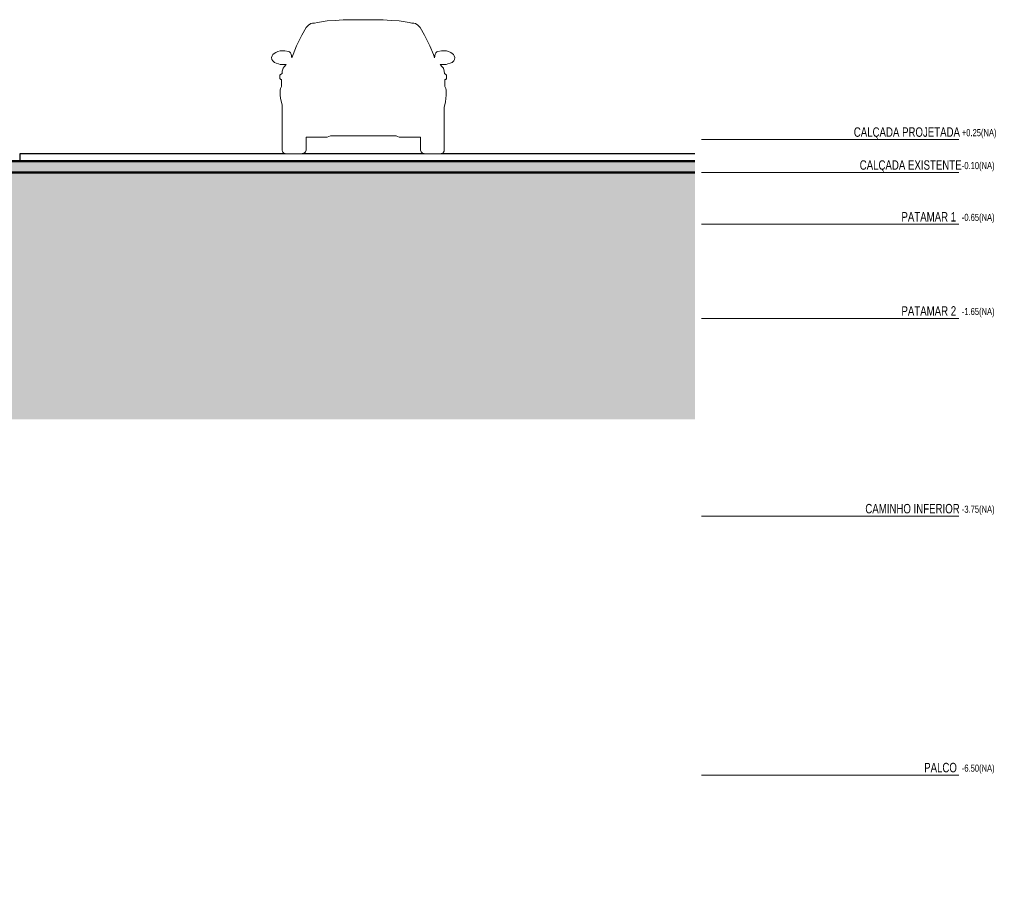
# Model space of a CAD drawing. Header units: millimetres. Extents: x -546784 to -506824, y 144269 to 161162.
# Tile 15 of 15: x -517282 to -506824, y 144269 to 153623. Entities that reach past the tile are written whole.
import ezdxf

# ---------------------------------------------------------------- set-up
doc = ezdxf.new("R2010")
doc.units = ezdxf.units.MM
for name, color, linetype, lineweight in [('A-DETL', 90, 'Continuous', 5), ('A-DETL-GENF', 92, 'Continuous', 5), ('A-FLOR', 192, 'Continuous', 5), ('A-FLOR-LEVL', 51, 'Continuous', 5)]:
    doc.layers.add(name, color=color, linetype=linetype, lineweight=lineweight)
doc.styles.add('Swis721 LtCn BT', font='swisscl.ttf', dxfattribs={"height": 100})
doc.styles.add('Swis721 LtCn BT_1', font='swisscl.ttf', dxfattribs={"height": 75})

# ---------------------------------------------------------------- blocks, each defined once
blk = doc.blocks.new('_DET_ CARRO DE FRENTE - _DET_ CARRO DE FRENTE-3758187-TRECHO 2 - CORTE MIRANTE')
at = {"layer": 'A-DETL-GENF'}
for p, q in [((-514238, 153539), (-514285, 153458)), ((-514214, 153566), (-514238, 153539)), ((-514188, 153584), (-514214, 153566)), ((-514172, 153588), (-514188, 153584)), ((-514151, 153586), (-514172, 153588)), ((-514120, 153595), (-514151, 153586)), ((-514016, 153610), (-514120, 153595)), ((-513932, 153616), (-514016, 153610)), ((-513845, 153620), (-513932, 153616)), ((-513734, 153623), (-513845, 153620)), ((-513633, 153623), (-513734, 153623)), ((-513533, 153623), (-513633, 153623)), ((-513422, 153620), (-513533, 153623)), ((-513335, 153616), (-513422, 153620)), ((-513251, 153610), (-513335, 153616)), ((-513147, 153595), (-513251, 153610)), ((-513116, 153586), (-513147, 153595)), ((-513095, 153588), (-513116, 153586)), ((-513078, 153584), (-513095, 153588)), ((-513053, 153566), (-513078, 153584)), ((-513028, 153539), (-513053, 153566)), ((-512982, 153458), (-513028, 153539)), ((-514285, 153458), (-514341, 153344)), ((-512926, 153344), (-512982, 153458)), ((-514341, 153344), (-514379, 153253)), ((-512888, 153253), (-512926, 153344)), ((-514600, 153239), (-514606, 153222)), ((-514606, 153222), (-514603, 153199)), ((-514592, 153252), (-514600, 153239)), ((-514580, 153263), (-514592, 153252)), ((-514563, 153274), (-514580, 153263)), ((-514541, 153284), (-514563, 153274)), ((-514517, 153291), (-514541, 153284)), ((-514489, 153293), (-514517, 153291)), ((-514466, 153292), (-514489, 153293)), ((-514427, 153284), (-514466, 153292)), ((-514417, 153281), (-514427, 153284)), ((-514404, 153270), (-514417, 153281)), ((-514397, 153256), (-514404, 153270)), ((-514390, 153218), (-514397, 153256)), ((-514379, 153253), (-514390, 153218)), ((-512877, 153218), (-512888, 153253)), ((-512870, 153256), (-512877, 153218)), ((-512863, 153270), (-512870, 153256)), ((-512850, 153281), (-512863, 153270)), ((-512840, 153284), (-512850, 153281)), ((-512801, 153292), (-512840, 153284)), ((-512778, 153293), (-512801, 153292)), ((-512750, 153291), (-512778, 153293)), ((-512726, 153284), (-512750, 153291)), ((-512704, 153274), (-512726, 153284)), ((-512687, 153263), (-512704, 153274)), ((-512675, 153252), (-512687, 153263)), ((-512666, 153239), (-512675, 153252)), ((-512661, 153222), (-512666, 153239)), ((-512663, 153199), (-512661, 153222)), ((-514603, 153199), (-514595, 153185)), ((-514595, 153185), (-514577, 153169)), ((-514577, 153169), (-514557, 153160)), ((-514557, 153160), (-514534, 153153)), ((-514534, 153153), (-514515, 153149)), ((-514515, 153149), (-514483, 153146)), ((-514472, 153124), (-514485, 153107)), ((-514483, 153146), (-514451, 153146)), ((-514451, 153146), (-514472, 153124)), ((-512795, 153124), (-512815, 153146)), ((-512815, 153146), (-512784, 153146)), ((-512782, 153107), (-512795, 153124)), ((-512784, 153146), (-512752, 153149)), ((-512752, 153149), (-512733, 153153)), ((-512733, 153153), (-512710, 153160)), ((-512710, 153160), (-512690, 153169)), ((-512690, 153169), (-512672, 153185)), ((-512672, 153185), (-512663, 153199)), ((-514518, 153020), (-514519, 153000)), ((-514511, 153042), (-514518, 153035)), ((-514518, 153035), (-514518, 153020)), ((-514496, 153051), (-514511, 153042)), ((-514493, 153077), (-514496, 153051)), ((-514485, 153107), (-514493, 153077)), ((-512773, 153077), (-512782, 153107)), ((-512771, 153051), (-512773, 153077)), ((-512756, 153042), (-512771, 153051)), ((-512749, 153035), (-512756, 153042)), ((-512749, 153020), (-512749, 153035)), ((-512747, 153000), (-512749, 153020)), ((-514519, 153000), (-514510, 152989)), ((-514502, 152912), (-514511, 152891)), ((-514510, 152989), (-514502, 152988)), ((-514502, 152988), (-514502, 152912)), ((-512765, 152988), (-512757, 152989)), ((-512765, 152912), (-512765, 152988)), ((-512756, 152891), (-512765, 152912)), ((-512757, 152989), (-512747, 153000)), ((-514511, 152891), (-514514, 152874)), ((-514514, 152874), (-514514, 152823)), ((-514514, 152823), (-514511, 152790)), ((-512760, 152749), (-512753, 152823)), ((-512753, 152874), (-512756, 152891)), ((-512753, 152823), (-512753, 152874)), ((-514511, 152790), (-514494, 152714)), ((-514494, 152714), (-514494, 152233)), ((-512773, 152692), (-512760, 152749)), ((-512773, 152233), (-512773, 152692)), ((-514016, 152375), (-513999, 152383)), ((-513999, 152383), (-513982, 152388)), ((-513982, 152388), (-513962, 152391)), ((-513962, 152391), (-513941, 152391)), ((-513941, 152391), (-513633, 152391)), ((-513633, 152391), (-513326, 152391)), ((-513326, 152391), (-513305, 152391)), ((-513305, 152391), (-513285, 152388)), ((-513285, 152388), (-513268, 152383)), ((-513268, 152383), (-513251, 152375)), ((-514241, 152236), (-514241, 152375)), ((-514241, 152375), (-514016, 152375)), ((-513251, 152375), (-513026, 152375)), ((-513026, 152375), (-513026, 152236)), ((-514494, 152233), (-514492, 152226)), ((-514492, 152226), (-514488, 152215)), ((-514488, 152215), (-514481, 152208)), ((-514481, 152208), (-514472, 152202)), ((-514472, 152202), (-514461, 152200)), ((-514461, 152200), (-514280, 152200)), ((-514280, 152200), (-514265, 152205)), ((-514265, 152205), (-514255, 152211)), ((-514255, 152211), (-514248, 152220)), ((-514248, 152220), (-514241, 152236)), ((-513026, 152236), (-513019, 152220)), ((-513019, 152220), (-513011, 152211)), ((-513011, 152211), (-513002, 152205)), ((-513002, 152205), (-512987, 152200)), ((-512987, 152200), (-512805, 152200)), ((-512805, 152200), (-512795, 152202)), ((-512795, 152202), (-512785, 152208)), ((-512785, 152208), (-512779, 152215)), ((-512779, 152215), (-512775, 152226)), ((-512775, 152226), (-512773, 152233))]:
    blk.add_line(p, q, dxfattribs=at)

msp = doc.modelspace()

# ---------------------------------------------------------------- hatches: boundary and pattern name
at = {"layer": 'A-DETL-GENF'}
h = msp.add_hatch(dxfattribs=at)
h.set_pattern_fill('FP2_16', style=0, pattern_type=2)
h.set_pattern_definition([(0, (-520226.99, 150700), (127, 127), [38.1, -88.9]), (0, (-520150.79, 150712.7), (127, 127), [31.75, -95.25]), (0, (-520157.14, 150719.05), (127, 127), [25.4, -101.6]), (0, (-520195.24, 150750.8), (127, 127), [19.05, -19.05, 25.4, -63.5]), (0, (-520195.24, 150757.15), (127, 127), [25.4, -6.35, 31.75, -63.5]), (0, (-520252.39, 150782.55), (127, 127), [31.75, -95.25]), (0, (-520131.74, 150788.9), (127, 127), [31.75, -95.25]), (90, (-520252.39, 150725.4), (-127, 127), [19.05, -107.95]), (90, (-520233.34, 150820.65), (-127, 127), [12.7, -114.3]), (90, (-520226.99, 150700), (-127, 127), [19.05, -107.95]), (90, (-520214.29, 150814.3), (-127, 127), [6.35, -120.65]), (90, (-520207.94, 150763.5), (-127, 127), [19.05, -107.95]), (90, (-520195.24, 150719.05), (-127, 127), [31.75, -95.25]), (90, (-520182.54, 150807.95), (-127, 127), [19.05, -107.95]), (90, (-520169.84, 150757.15), (-127, 127), [25.4, -101.6]), (90, (-520163.49, 150757.15), (-127, 127), [25.4, -101.6]), (90, (-520150.79, 150700), (-127, 127), [12.7, -114.3]), (90, (-520131.74, 150719.05), (-127, 127), [31.75, -95.25]), (45, (-520239.69, 150712.7), (0, 127.0006), [53.882, -125.724]), (45, (-520226.99, 150719.05), (0, 127.0006), [26.941, -152.664]), (45, (-520169.84, 150788.9), (0, 127.0006), [35.921, -143.684]), (45, (-520169.84, 150795.25), (0, 127.0006), [26.941, -152.664]), (135, (-520214.29, 150782.55), (-127.0006, 1e-14), [8.98, -170.625]), (135, (-520239.69, 150712.7), (-127.0006, 1e-14), [17.96, -161.645]), (135, (-520201.59, 150750.8), (-127.0006, 1e-14), [17.96, -161.645]), (135, (-520169.84, 150782.55), (-127.0006, 1e-14), [17.96, -161.645]), (135, (-520131.74, 150807.95), (-127.0006, 1e-14), [26.941, -152.664]), (135, (-520131.74, 150801.6), (-127.0006, 1e-14), [17.96, -161.645]), (135, (-520138.09, 150814.3), (-127.0006, 1e-14), [17.96, -161.645]), (135, (-520176.19, 150700), (-127.0006, 1e-14), [26.941, -152.664]), (26.565, (-520138.09, 150776.2), (126.99972, -0.0001), [14.199, -269.782]), (26.565, (-520169.84, 150744.45), (126.99972, -0.0001), [14.199, -269.782]), (26.565, (-520214.29, 150782.55), (126.99972, -0.0001), [28.397, -255.583]), (26.565, (-520207.94, 150814.3), (126.99972, -0.0001), [28.397, -255.583]), (26.565, (-520207.94, 150782.55), (126.99972, -0.0001), [28.397, -255.583]), (26.565, (-520131.74, 150807.95), (126.99972, -0.0001), [28.397, -255.583]), (26.565, (-520252.39, 150744.45), (126.99972, -0.0001), [42.597, -241.384]), (26.565, (-520252.39, 150750.8), (126.99972, -0.0001), [42.597, -241.384]), (26.565, (-520252.39, 150801.6), (126.99972, -0.0001), [42.597, -241.384]), (63.435, (-520188.89, 150795.25), (-0.0001, 126.99972), [14.199, -269.782]), (63.435, (-520131.74, 150788.9), (-0.0001, 126.99972), [14.199, -170.392, 28.397, -70.993]), (63.435, (-520144.44, 150776.2), (-0.0001, 126.99972), [28.397, -255.583]), (63.435, (-520220.64, 150788.9), (-0.0001, 126.99972), [28.397, -255.583]), (63.435, (-520226.99, 150788.9), (-0.0001, 126.99972), [28.397, -255.583]), (63.435, (-520182.54, 150801.6), (-0.0001, 126.99972), [42.597, -241.384]), (116.565, (-520214.29, 150769.85), (0.0001, 126.99972), [14.199, -269.782]), (116.565, (-520131.74, 150757.15), (0.0001, 126.99972), [14.199, -269.782]), (116.565, (-520157.14, 150719.05), (0.0001, 126.99972), [28.397, -255.583]), (116.565, (-520163.49, 150725.4), (0.0001, 126.99972), [28.397, -255.583]), (116.565, (-520150.79, 150814.3), (0.0001, 126.99972), [28.397, -255.583]), (116.565, (-520252.39, 150750.8), (0.0001, 126.99972), [28.397, -255.583]), (116.565, (-520188.89, 150700), (0.0001, 126.99972), [42.597, -241.384]), (153.435, (-520144.44, 150776.2), (-126.99972, -0.0001), [28.397, -255.583]), (153.435, (-520138.09, 150769.85), (-126.99972, -0.0001), [28.397, -255.583]), (153.435, (-520233.34, 150706.35), (-126.99972, -0.0001), [14.199, -269.782]), (153.435, (-520195.24, 150757.15), (-126.99972, -0.0001), [14.199, -269.782]), (153.435, (-520169.84, 150795.25), (-126.99972, -0.0001), [14.199, -269.782])])
h.paths.add_polyline_path([(-523696.694, 152000), (-510109.563, 152000.197), (-510109.563, 152120), (-520692.895, 152120), (-520692.895, 152230), (-520686.789, 152230), (-520686.789, 152250), (-520840.272, 152250), (-520883.737, 152200), (-522787.923, 152200), (-522788.335, 152250), (-527045.653, 152250), (-527045.653, 152000), (-523862.562, 152000)], flags=0)
h.paths.add_polyline_path([(-525139.001, 152100), (-525138.982, 152100), (-525008.645, 152100)], flags=0)
h = msp.add_hatch(dxfattribs=at)
h.set_pattern_fill('FP2_17', color=252, style=0, pattern_type=2)
h.set_pattern_definition([(315, (-520252.39, 150700), (224.5064, 0), [158.75, -158.75]), (315, (-520210.29, 150742.1), (224.5064, 0), [158.75, -158.75]), (315, (-520168.19, 150784.2), (224.5064, 0), [158.75, -158.75]), (45, (-520140.12, 150784.2), (0, 224.5064), [158.75, -158.75]), (45, (-520098.02, 150742.1), (0, 224.5064), [158.75, -158.75]), (45, (-520055.92, 150700), (0, 224.5064), [158.75, -158.75])])
h.paths.add_polyline_path([(-544864.094, 144269.403), (-539538.145, 144269.403), (-539393.387, 144330.849), (-538490.842, 145894.102), (-538490.842, 146013.475), (-537142.06, 146380.862), (-534789.971, 146838.062), (-533951.969, 147062.603), (-532204.962, 147803.585), (-527873.797, 149380), (-510109.563, 149380), (-510109.563, 152000), (-527045.653, 152000), (-527045.653, 151400), (-529330.461, 151400), (-529330.461, 150627.181), (-529580.461, 150627.181), (-529580.461, 150887.181), (-532947.787, 149661.574), (-533128.324, 149584.941), (-535242.206, 149174.044), (-535242.206, 148682.623), (-535518.202, 148682.623), (-535518.202, 149300), (-537596.072, 149300), (-537596.072, 148330.062), (-539272.686, 147873.378), (-540876.489, 145962.04), (-542199.894, 145400.289)], flags=0)

# ---------------------------------------------------------------- linework, layer by layer
at = {"layer": 'A-DETL', "lineweight": 50}
for p, q in [((-510109.563, 152120), (-520566.789, 152120)), ((-510109.563, 152000), (-527045.653, 152000))]:
    msp.add_line(p, q, dxfattribs=at)
at = {"layer": 'A-FLOR', "lineweight": 25}
for p, q in [((-514461.466, 152200), (-517282.261, 152200)), ((-517282.261, 152200), (-517282.261, 152120)), ((-512986.672, 152200), (-514280.166, 152200)), ((-510109.563, 152200), (-512805.372, 152200))]:
    msp.add_line(p, q, dxfattribs=at)
at = {"layer": 'A-FLOR-LEVL'}
for p, q in [((-510041.635, 152350), (-507307.38, 152350)), ((-510041.635, 152000), (-507307.38, 152000)), ((-510041.635, 151450), (-507307.38, 151450)), ((-510041.635, 150450), (-507307.38, 150450)), ((-510041.635, 148350), (-507307.38, 148350)), ((-510041.635, 145600), (-507307.38, 145600))]:
    msp.add_line(p, q, dxfattribs=at)

# ---------------------------------------------------------------- block references
at = {"layer": 'A-DETL-GENF'}
msp.add_blockref('_DET_ CARRO DE FRENTE - _DET_ CARRO DE FRENTE-3758187-TRECHO 2 - CORTE MIRANTE', (0, 0), dxfattribs=at)

# ---------------------------------------------------------------- texts
at = {"layer": 'A-FLOR-LEVL', "attachment_point": 1}
for s, insert, char_height, width, style in [('CALÇADA PROJETADA', (-508422.369, 152479.53), 100, 1310.75906, 'Swis721 LtCn BT'), ('+0.25(NA)', (-507275.191, 152460.949), 75, 489.02937, 'Swis721 LtCn BT_1'), ('CALÇADA EXISTENTE', (-508359.369, 152129.53), 100, 1234.59875, 'Swis721 LtCn BT'), ('-0.10(NA)', (-507275.191, 152110.949), 75, 432.91125, 'Swis721 LtCn BT_1'), ('PATAMAR 1', (-507916.369, 151579.53), 100, 697.46812, 'Swis721 LtCn BT'), ('-0.65(NA)', (-507275.191, 151560.949), 75, 432.91125, 'Swis721 LtCn BT_1'), ('PATAMAR 2', (-507916.369, 150579.53), 100, 697.46812, 'Swis721 LtCn BT'), ('-1.65(NA)', (-507275.191, 150560.949), 75, 432.91125, 'Swis721 LtCn BT_1'), ('CAMINHO INFERIOR', (-508299.869, 148479.53), 100, 1162.44687, 'Swis721 LtCn BT'), ('-3.75(NA)', (-507275.191, 148460.949), 75, 432.91125, 'Swis721 LtCn BT_1'), ('PALCO', (-507674.869, 145729.53), 100, 404.85219, 'Swis721 LtCn BT'), ('-6.50(NA)', (-507275.191, 145710.949), 75, 432.91125, 'Swis721 LtCn BT_1')]:
    msp.add_mtext(s, dxfattribs=dict(at, insert=insert, char_height=char_height, width=width, style=style))

doc.saveas('drawing.dxf')
